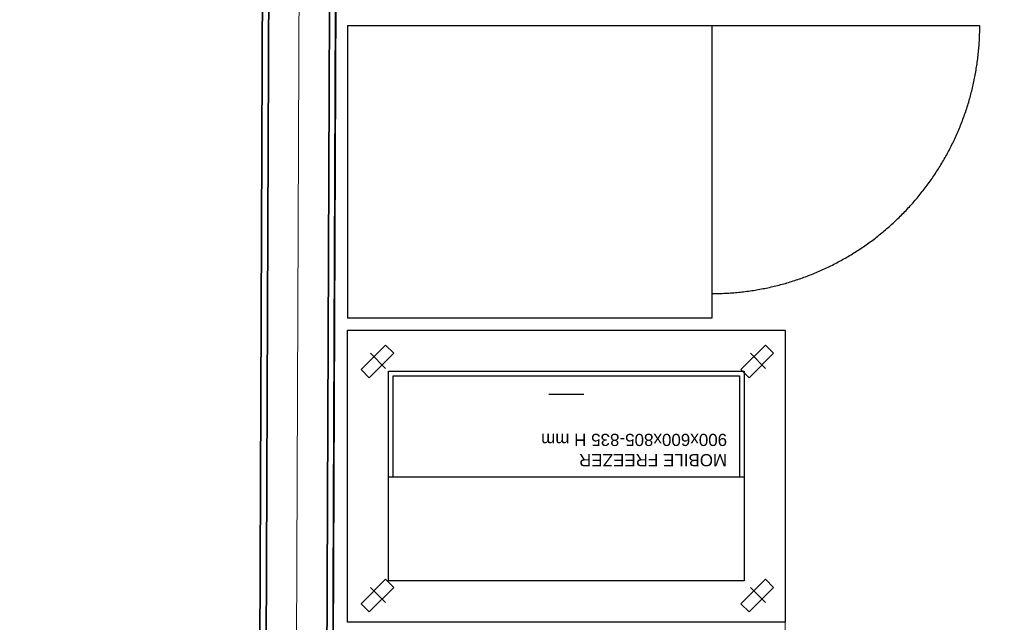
# Model space of a CAD drawing. Header units: millimetres. Extents: x 2950152 to 2989892, y -490837 to -470506.
# Tile 23 of 57: x 2964950 to 2966970, y -480202 to -478966. Entities that reach past the tile are written whole.
import ezdxf

# ---------------------------------------------------------------- set-up
doc = ezdxf.new("R2010")
doc.units = ezdxf.units.MM
doc.header["$LTSCALE"] = 1000
doc.header["$MEASUREMENT"] = 0
doc.header["$PDMODE"] = 3
doc.header["$PDSIZE"] = -1
doc.linetypes.add('Hidden 2mm', pattern=[3, 2, -1])
doc.linetypes.add('HIDDEN2', pattern=[4.7625, 3.175, -1.5875])
doc.layers.get('0').update_dxf_attribs({"linetype": 'CONTINUOUS'})
doc.layers.get('Defpoints').update_dxf_attribs({"linetype": 'CONTINUOUS'})
for name, color, linetype, lineweight in [('A-DETL', 1, 'CONTINUOUS', 15), ('A-WALL-FULL-EXTR', 2, 'CONTINUOUS', 35), ('SYN-I-145PARTITION', 104, 'CONTINUOUS', 20)]:
    doc.layers.add(name, color=color, linetype=linetype, lineweight=lineweight)
doc.layers.add('LV_EQUIPMENT', color=8, linetype='CONTINUOUS')
doc.styles.add('BA-SCALE 100', font='SIMPLEX.SHX', dxfattribs={"width": 0.8, "height": 200})
doc.styles.get("Standard").update_dxf_attribs({"font": 'arial.ttf'})
doc.linetypes.add('BATTING', pattern='A,0.00254,-2.54,[134,ltypeshp.shx,S=2.54,R=0,X=-2.54,Y=0],-5.08,[134,ltypeshp.shx,S=2.54,R=180,X=2.54,Y=0],-2.54', length=10.16254)
doc.dimstyles.new('BA SCALE 100', dxfattribs={"dimtxt": 200, "dimasz": 100, "dimexe": 0, "dimexo": 0, "dimgap": 50, "dimtad": 1, "dimdec": 0, "dimzin": 1, "dimdsep": 46, "dimtxsty": 'BA-SCALE 100', "dimblk": 'ARCHTICK', "dimcen": 2.5, "dimdle": 100, "dimclrd": 256, "dimclre": 256, "dimclrt": 256, "dimadec": 0, "dimazin": 0, "dimtfac": 1, "dimtdec": 0, "dimtmove": 1, "dimatfit": 3, "dimfxl": 0, "dimlwd": 9, "dimlwe": 9, "dimarcsym": 0})

# ---------------------------------------------------------------- blocks, each defined once
blk = doc.blocks.new('CHEZZE')
at = {"color": 8, "linetype": 'HIDDEN2'}
for p, q in [((23.8, -71.4), (74.2, -20.9)), ((91.1, -37.7), (40.6, -88.2)), ((71.4, -71.4), (40.7, -40.3)), ((74.2, -20.9), (91.1, -37.7)), ((804.9, -71.4), (855.3, -20.9)), ((872.1, -37.7), (821.7, -88.2)), ((852.4, -71.4), (821.8, -40.3)), ((855.3, -20.9), (872.1, -37.7)), ((40.6, -88.2), (23.8, -71.4)), ((821.7, -88.2), (804.9, -71.4)), ((84.6, -297.9), (815.4, -297.9))]:
    blk.add_line(p, q, dxfattribs=at)
blk.add_line((414.3, -467.8), (485.7, -467.8))
at = {"color": 9}
for p, q in [((23.8, -552.4), (74.2, -502)), ((74.2, -502), (91.1, -518.8)), ((804.9, -552.4), (855.3, -502)), ((855.3, -502), (872.1, -518.8)), ((91.1, -518.8), (40.6, -569.2)), ((71.4, -552.4), (40.7, -521.3)), ((872.1, -518.8), (821.7, -569.2)), ((852.4, -552.4), (821.8, -521.3)), ((40.6, -569.2), (23.8, -552.4)), ((821.7, -569.2), (804.9, -552.4))]:
    blk.add_line(p, q, dxfattribs=at)
at = {"color": 8, "linetype": 'HIDDEN2'}
for points in [[(0, -400), (0, 0), (900, 0), (900, -400)], [(84.6, -400), (84.6, -84.6), (815.4, -84.6), (815.4, -400)], [(94.1, -400), (94.1, -297.9)], [(805.9, -297.9), (805.9, -400)]]:
    blk.add_lwpolyline(points, dxfattribs=at)
for points in [[(900, -400), (900, -600), (0, -600), (0, -400)], [(815.4, -400), (815.4, -515.4), (84.6, -515.4), (84.6, -400)], [(805.9, -400), (805.9, -505.9), (94.1, -505.9), (94.1, -400)]]:
    blk.add_lwpolyline(points)
at = {"color": 8, "linetype": 'HIDDEN2', "insert": (119.4, -320.1), "char_height": 25, "width": 494.071, "attachment_point": 1}
blk.add_mtext('MOBILE FREEZER\\P900x600x805-835 H mm', dxfattribs=at)
blk = doc.blocks.new('_ArchTick')
at = {"color": 0, "linetype": 'ByBlock', "const_width": 0.15}
blk.add_lwpolyline([(-0.5, -0.5), (0.5, 0.5)], dxfattribs=at)
blk = doc.blocks.new('*D818')
at = {"linetype": 'HIDDEN2', "lineweight": 9}
for p, q in [((2966520.6, -480201.8), (2966520.6, -480546.1)), ((2967492.7, -480517.6), (2967492.7, -480546.1)), ((2966420.6, -480546.1), (2967592.7, -480546.1))]:
    blk.add_line(p, q, dxfattribs=at)
at = {"layer": 'Defpoints', "color": 0, "lineweight": -2}
for p in [(2966520.6, -480201.8), (2967492.7, -480517.6), (2967492.7, -480546.1)]:
    blk.add_point(p, dxfattribs=at)
at = {"lineweight": 9, "xscale": 100, "yscale": 100, "zscale": 100, "rotation": 180}
blk.add_blockref('_ArchTick', (2966520.6, -480546.1), dxfattribs=at)
at = {"lineweight": 9, "xscale": 100, "yscale": 100, "zscale": 100}
blk.add_blockref('_ArchTick', (2967492.7, -480546.1), dxfattribs=at)
at = {"insert": (2967006.7, -480396.1), "char_height": 200, "attachment_point": 5, "style": 'BA-SCALE 100'}
blk.add_mtext('972', dxfattribs=at)

msp = doc.modelspace()

# ---------------------------------------------------------------- linework, layer by layer
at = {"lineweight": -2}
msp.add_circle((2970013.8, -481719.3), 9117.6, dxfattribs=at)
at = {"layer": 'A-DETL', "linetype": 'Hidden 2mm'}
for p, q in [((2965585.6, -482000.5), (2965616.8, -474190.7)), ((2965466.7, -474235.1), (2965435.7, -481982.3))]:
    msp.add_line(p, q, dxfattribs=at)
at = {"layer": 'A-DETL', "linetype": 'Hidden 2mm', "ltscale": 30}
msp.add_lwpolyline([(2974623.3, -486162.3), (2965607.9, -488759.6), (2965565.6, -488615.7), (2965590.8, -484927.5), (2965951.9, -484805.7), (2965659.4, -482312.7), (2965586, -482312.2), (2965616.8, -474190.7), (2965554.7, -474043.9), (2971880.7, -471307, -0.433468), (2974633.2, -473078), (2974649.4, -482237.3), (2971418.2, -482237), (2971418.1, -483990.1), (2974623.3, -483990.4), (2974623.3, -484054.9)], format="xyb", dxfattribs=at)
at = {"layer": 'A-WALL-FULL-EXTR'}
msp.add_lwpolyline([(2965616.8, -474190.7), (2965585.6, -482000.5), (2965435.7, -481982.3), (2965466.6, -474235.1), (2965616.8, -474190.7)], dxfattribs=at)
msp.add_lwpolyline([(2965604.3, -474207.4), (2965573.2, -481986.5), (2965448.2, -481971.3), (2965479, -474244.5)], close=True, dxfattribs=at)
at = {"layer": 'LV_EQUIPMENT'}
msp.add_lwpolyline([(2966370.9, -479577.9), (2966370.9, -478979), (2965622.2, -478979), (2965622.2, -479577.9)], close=True, dxfattribs=at)
at = {"layer": 'LV_EQUIPMENT', "linetype": 'HIDDEN2', "ltscale": 6}
msp.add_lwpolyline([(2966370.9, -479528, 0.414214), (2966919.9, -478979), (2966370.9, -478979)], format="xyb", dxfattribs=at)
at = {"layer": 'SYN-I-145PARTITION', "color": 252, "linetype": 'BATTING', "ltscale": 0.05}
msp.add_lwpolyline([(2965510.7, -481970.1), (2965541.7, -474225.9)], dxfattribs=at)

# ---------------------------------------------------------------- block references
at = {"layer": 'LV_EQUIPMENT', "xscale": 0.99822, "yscale": 0.99822, "zscale": 0.99822, "rotation": 180}
msp.add_blockref('CHEZZE', (2966520.6, -480201.8), dxfattribs=at)

# ---------------------------------------------------------------- dimensions: what is measured, and where the dimension line sits
dim = msp.add_linear_dim(base=(2967492.7, -480546.1), p1=(2966520.6, -480201.8), p2=(2967492.7, -480517.6), dimstyle='BA SCALE 100', override={"dimfxl": 0.05, "dimtfill": 1})
dim.commit()
dim.dimension.update_dxf_attribs({"geometry": '*D818', "text_midpoint": (2967006.7, -480396.1)})

doc.saveas('drawing.dxf')
